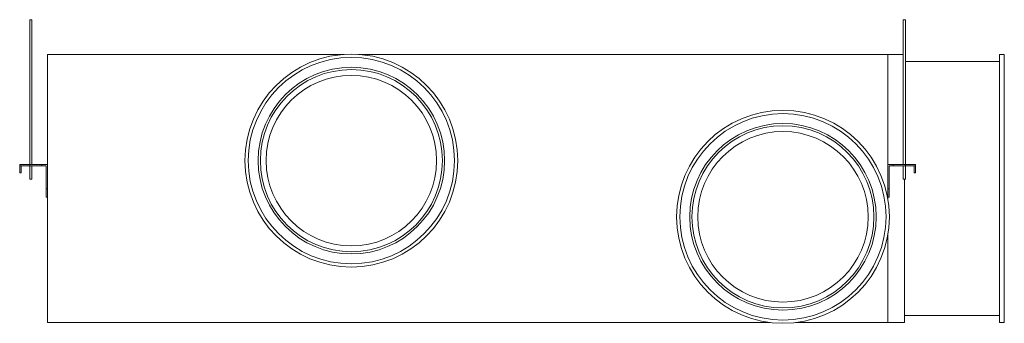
# Model space of a CAD drawing. Header units: millimetres. Extents: x -647 to 775, y -438 to 0.
import ezdxf

# ---------------------------------------------------------------- set-up
doc = ezdxf.new("R2010")
doc.units = ezdxf.units.MM

# ---------------------------------------------------------------- blocks, each defined once
blk = doc.blocks.new('RSen_57_ME_FB_ventilation - heat reclaim_ humidification and air processing_daikin - vkm100gbmv1 - heat reclaim ventilation_ humidification and air processing_daikin_lxwxh 1942x1214x387 mm-2918252-left')
at = {"lineweight": 18}
for p, q in [((-632.5, 0), (-632.5, 0)), ((-629.5, 0), (-629.5, 0)), ((629.5, 0), (629.5, 0)), ((632.5, 0), (632.5, 0)), ((-632.5, 0), (-632.5, -209)), ((-629.5, -209), (-629.5, 0)), ((629.5, 0), (629.5, -209)), ((632.5, -209), (632.5, 0)), ((-632.5, -211), (-632.5, -230)), ((-629.5, -230), (-629.5, -211)), ((629.5, -211), (629.5, -230)), ((632.5, -230), (632.5, -211))]:
    blk.add_line(p, q, dxfattribs=at)
for centre, start_param, end_param in [((-631, 0), 0, 1.570796), ((-631, 0), 1.570796, 3.141593), ((631, 0), 0, 1.570796), ((631, 0), 1.570796, 3.141593), ((-631, -230), 0, 1.570796), ((-631, -230), 1.570796, 3.141593), ((631, -230), 0, 1.570796), ((631, -230), 1.570796, 3.141593)]:
    blk.add_ellipse(centre, major_axis=(-1.5, 0), ratio=0.000017, start_param=start_param, end_param=end_param, dxfattribs=at)
blk = doc.blocks.new('RSen_57_ME_FB_SOg - vkm100gbmv1 - SH_daikin_tbq - standard-2917964-left')
at = {"lineweight": 18}
for p, q in [((-607, -50), (-178.2, -50)), ((-607, -50), (-607, -50)), ((-607, -437), (-607, -50)), ((-157.9, -50), (607, -50)), ((607, -50), (607, -50)), ((607, -50), (607, -50)), ((607, -50), (629.5, -50)), ((607, -50), (607, -50)), ((607, -50), (607, -258.1)), ((610, -50), (610, -50)), ((612, -50), (612, -50)), ((768.6, -50), (768.6, -50)), ((768.6, -50), (775.4, -50)), ((768.6, -437), (768.6, -50)), ((775.4, -50), (775.4, -50)), ((775.4, -50), (775.4, -437)), ((632.5, -60.1), (768.6, -60.1)), ((-647.2, -209), (-647.2, -209)), ((-647.2, -209), (-647.2, -209)), ((-647.2, -209), (-647.2, -209)), ((-647.2, -211), (-647.2, -209)), ((-647.2, -209), (-647.2, -209)), ((-647.2, -209), (-632.7, -209)), ((-647.2, -209), (-647.2, -209)), ((-647.2, -211), (-647.2, -221)), ((-632.7, -211), (-647.2, -211)), ((-645.2, -211), (-645.2, -221)), ((-632.7, -209), (-632.7, -209)), ((-632.7, -209), (-632.7, -209)), ((-632.7, -209), (-632.7, -209)), ((-632.7, -209), (-632.7, -209)), ((-632.7, -209), (-615, -209)), ((-632.7, -209), (-632.7, -209)), ((-632.7, -209), (-632.7, -211)), ((-615, -211), (-632.7, -211)), ((-621.7, -209), (-621.7, -209)), ((-621.7, -209), (-621.7, -209)), ((-615, -209), (-615, -209)), ((-615, -209), (-615, -209)), ((-615, -209), (-615, -209)), ((-615, -209), (-615, -209)), ((-615, -209), (-607, -209)), ((-615, -209), (-615, -209)), ((-615, -209), (-615, -211)), ((-609, -211), (-615, -211)), ((-609, -211), (-609, -244.1)), ((-607, -209), (-607, -209)), ((607, -209), (615, -209)), ((615, -211), (609, -211)), ((609, -244.1), (609, -211)), ((615, -209), (615, -209)), ((615, -209), (615, -209)), ((615, -209), (632.7, -209)), ((615, -211), (615, -209)), ((632.7, -211), (615, -211)), ((621.7, -209), (621.7, -209)), ((632.7, -209), (632.7, -209)), ((632.7, -209), (647.2, -209)), ((632.7, -209), (632.7, -209)), ((632.7, -211), (632.7, -209)), ((647.2, -211), (632.7, -211)), ((645.2, -221), (645.2, -211)), ((647.2, -209), (647.2, -211)), ((647.2, -209), (647.2, -209)), ((647.2, -209), (647.2, -209)), ((647.2, -221), (647.2, -211)), ((-645.2, -221), (-647.2, -221)), ((647.2, -221), (645.2, -221)), ((631, -230), (631, -437)), ((-609, -256), (-609, -244.1)), ((-609, -244.1), (-607, -244.1)), ((-609, -256), (-607, -256)), ((607, -244.1), (609, -244.1)), ((607, -256), (609, -256)), ((609, -244.1), (609, -256)), ((607, -310.8), (607, -437)), ((437.3, -437), (-607, -437)), ((607, -437), (473.9, -437)), ((631, -437), (607, -437)), ((768.6, -427), (631, -427)), ((775.4, -437), (768.6, -437))]:
    blk.add_line(p, q, dxfattribs=at)
for centre, radius, start, end in [((-168, -203.4), 153.7, 360, 180), ((-168, -203.4), 149, 360, 180), ((-168, -203.4), 134.7, 0, 180), ((-168, -203.4), 131.5, 360, 180), ((-168, -203.4), 123.1, 360, 180), ((455.6, -284.5), 153.7, 360, 180), ((455.6, -284.5), 149, 360, 180), ((455.6, -284.5), 134.7, 360, 180), ((455.6, -284.5), 131.5, 360, 180), ((455.6, -284.5), 123.1, 360, 180), ((-168, -203.4), 153.7, 180, 360), ((-168, -203.4), 149, 180, 360), ((-168, -203.4), 134.7, 180, 360), ((-168, -203.4), 131.5, 180, 360), ((-168, -203.4), 123.1, 180, 360), ((455.6, -284.5), 153.7, 180, 360), ((455.6, -284.5), 149, 180, 360), ((455.6, -284.5), 134.7, 180, 360), ((455.6, -284.5), 131.5, 180, 0), ((455.6, -284.5), 123.1, 180, 0)]:
    blk.add_arc(centre, radius, start, end, dxfattribs=at)

msp = doc.modelspace()

# ---------------------------------------------------------------- block references
at = {"lineweight": 18}
for name in ['RSen_57_ME_FB_ventilation - heat reclaim_ humidification and air processing_daikin - vkm100gbmv1 - heat reclaim ventilation_ humidification and air processing_daikin_lxwxh 1942x1214x387 mm-2918252-left', 'RSen_57_ME_FB_SOg - vkm100gbmv1 - SH_daikin_tbq - standard-2917964-left']:
    msp.add_blockref(name, (0, 0), dxfattribs=at)

doc.saveas('drawing.dxf')
